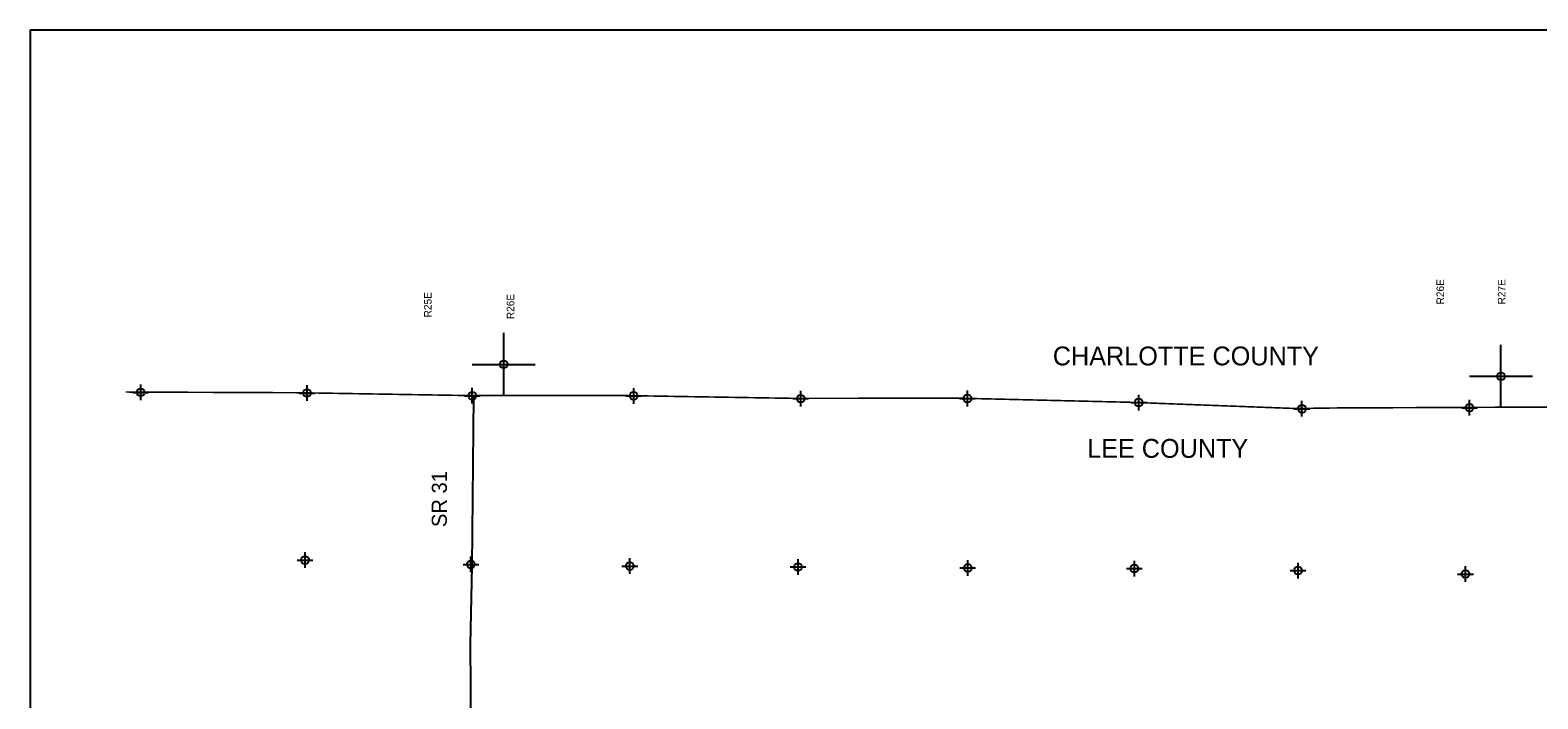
# Model space of a CAD drawing. Extents: x 237372 to 333372, y 833598 to 897635.
# Tile 2 of 3: x 237372 to 285353, y 876345 to 897635. Entities that reach past the tile are written whole.
import ezdxf

# ---------------------------------------------------------------- set-up
doc = ezdxf.new("R2010")
doc.units = 0
doc.header["$LTSCALE"] = 800
doc.header["$PDMODE"] = 34
doc.header["$PDSIZE"] = 250
doc.linetypes.add('PHANTOM', pattern=[0])
doc.layers.get('0').update_dxf_attribs({"linetype": 'CONTINUOUS'})
for name, color, linetype in [('BORDER', 1, 'CONTINUOUS'), ('COUNTY', 15, 'PHANTOM'), ('MAJROADS', 9, 'CONTINUOUS'), ('SEC', 2, 'CONTINUOUS'), ('TEXT', 7, 'CONTINUOUS')]:
    doc.layers.add(name, color=color, linetype=linetype)

# ---------------------------------------------------------------- blocks, each defined once
blk = doc.blocks.new('TICK')
at = {"color": 0}
for points in [[(500, 0), (500, 1000)], [(0, 500), (1000, 500)]]:
    blk.add_lwpolyline(points, dxfattribs=at)
blk.add_point((500, 500), dxfattribs=at)

msp = doc.modelspace()

# ---------------------------------------------------------------- linework, layer by layer
at = {"layer": 'BORDER', "color": 0}
msp.add_lwpolyline([(237372, 834635), (333372, 834635), (333372, 897635), (237372, 897635)], close=True, dxfattribs=at)
at = {"layer": 'COUNTY', "color": 0, "const_width": 50}
msp.add_lwpolyline([(314888, 885827), (309574, 885814), (304211, 885726), (298807, 885713), (293461, 885675), (288984, 885630), (288208, 885645), (282929, 885623), (278920, 885606), (277966, 885592), (277594, 885590), (272402, 885786), (266950, 885917), (261647, 885912), (256329, 886000), (251194, 886003), (245934, 886091), (240641, 886112), (240408, 886113)], dxfattribs=at)
at = {"layer": 'MAJROADS', "color": 0}
msp.add_lwpolyline([(251483, 885978), (251426, 880574), (251374, 878070), (251389, 876729), (251387, 875388), (251314, 870093), (251306, 869037), (251257, 867990), (251296, 867596), (251361, 867311), (251343, 867152), (251463, 866489), (251529, 866229), (251536, 866086), (251543, 865860), (251551, 861386)], dxfattribs=at)
at = {"layer": 'SEC', "color": 0}
for p in [(240890, 886102), (246184, 886082), (251444, 885994), (256579, 885991), (261897, 885903), (267199, 885907), (272652, 885777), (277844, 885581), (283179, 885614), (246121, 880763), (251398, 880625), (256457, 880572), (261809, 880543), (267212, 880513), (272514, 880492), (277723, 880430), (283050, 880319)]:
    msp.add_point(p, dxfattribs=at)

# ---------------------------------------------------------------- block references
at = {"color": 0, "xscale": 2, "yscale": 2, "zscale": 2}
for p in [(251444, 885994), (283179, 885614)]:
    msp.add_blockref('TICK', p, dxfattribs=at)

# ---------------------------------------------------------------- texts
at = {"layer": 'MAJROADS', "color": 0}
msp.add_text('SR 31', height=480, rotation=90, dxfattribs=at).set_placement((250633, 881814))
at = {"layer": 'TEXT', "color": 0}
for s, p in [('R26E', (282367, 888903)), ('R27E', (284320, 888902)), ('R25E', (250147, 888490)), ('R26E', (252778, 888434))]:
    msp.add_text(s, height=240, rotation=90, dxfattribs=at).set_placement(p)
for s, p in [('CHARLOTTE COUNTY', (269917, 886961)), ('LEE COUNTY', (271009, 884019))]:
    msp.add_text(s, height=600, dxfattribs=at).set_placement(p)

doc.saveas('drawing.dxf')
